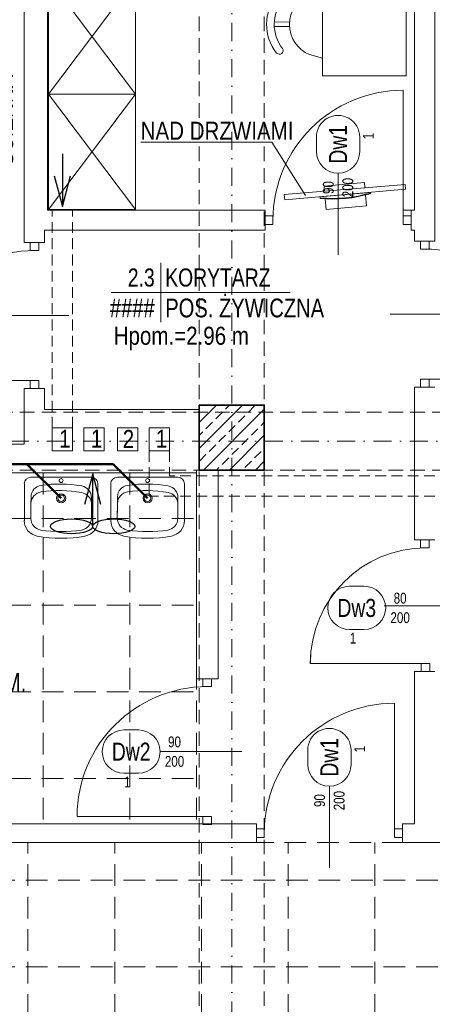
# Model space of a CAD drawing. Header units: millimetres. Extents: x -96593 to 66336, y -23969 to 7139.
# Tile 37 of 256: x -89932 to -89647, y -10626 to -9944. Entities that reach past the tile are written whole.
import ezdxf
from ezdxf.enums import TextEntityAlignment as Align

# ---------------------------------------------------------------- set-up
doc = ezdxf.new("R2010")
doc.units = ezdxf.units.MM
for name, pattern in [('DASHDOT', [1, 0.5, -0.25, 0, -0.25]), ('DASHED', [0.75, 0.5, -0.25]), ('DASHEDX2', [1.5, 1, -0.5])]:
    doc.linetypes.add(name, pattern=pattern)
for name, color, linetype, lineweight in [('BA_drz', 7, 'Continuous', 18), ('BA_KS_ist.', 34, 'Continuous', 50), ('BA_met', 7, 'Continuous', 18), ('BA_sym', 7, 'Continuous', 18), ('BA_txc', 1, 'Continuous', 18), ('BA_txs', 2, 'Continuous', 18), ('mm_went_opis', 7, 'Continuous', 15), ('PG_KONSTRUKCJA', 5, 'Continuous', 35), ('PG_OSIE', 1, 'DASHDOT', 18), ('PG_PODCIĄGI', 1, 'DASHED', 18), ('PG_PRZERYWANE_ŚREDNIE', 1, 'DASHEDX2', 18), ('PG_SZRAF', 1, 'Continuous', 18), ('PG_WIDOKOWE_CIENKIE', 1, 'Continuous', 18), ('PG_WYMIARY', 1, 'Continuous', 18), ('PG_WYPOSAŻENIE', 1, 'Continuous', 18), ('PG_ŚCIANY_DZIAŁOWE', 3, 'Continuous', 18)]:
    doc.layers.add(name, color=color, linetype=linetype, lineweight=lineweight)
doc.layers.add('BA_pom', color=6, linetype='Continuous', lineweight=18, plot=False)
doc.styles.add('BIKTS', font='bikromsw.shx', dxfattribs={"width": 0.85})
doc.styles.add('ROMANS', font='bikromsw.shx', dxfattribs={"width": 0.8})

# ---------------------------------------------------------------- blocks, each defined once
blk = doc.blocks.new('A$C652F0D4A')
at = {"layer": 'PG_SZRAF'}
h = blk.add_hatch(dxfattribs=at)
h.set_pattern_fill('ANSI33', color=256, scale=2)
h.set_pattern_definition([(45, (-7030.048, -4118.865), (-8.980256, 8.980256), []), (45, (-7021.067, -4118.865), (-8.980256, 8.980256), [6.35, -3.175])])
h.paths.add_polyline_path([(-45, 45), (0, 45), (0, 0), (-45, 0)])
at = {"layer": 'PG_KONSTRUKCJA'}
blk.add_lwpolyline([(-45, 45), (0, 45), (0, 0), (-45, 0), (-45, 45)], dxfattribs=at)
blk = doc.blocks.new('dr1h901')
at = {"color": 0}
blk.add_line((-0.5, 0), (-0.5, 1), dxfattribs=at)
blk.add_line((0, 0.3622), (0, -0.2655))
blk.add_arc((-0.5, 0), 1, 0, 90, dxfattribs=at)
blk = doc.blocks.new('A$Cf7835451')
at = {"layer": 'PG_WIDOKOWE_CIENKIE', "lineweight": 18}
for p, q in [((29.97, 50.9), (4.55, 50.9)), ((0, 4.55), (0, 46.36)), ((13.56, 46.28), (18.9, 46.36)), ((17.27, 46.25), (17.27, 46.33)), ((18.09, 46.3), (28.43, 46.46)), ((19.09, 46.31), (19.09, 46.36)), ((24.43, 46.36), (21.8, 46.36)), ((21.8, 46.36), (21.8, 46.36)), ((21.82, 46.36), (21.82, 46.36)), ((22.54, 46.36), (22.54, 46.41)), ((23.62, 46.36), (23.62, 46.38)), ((29.97, 0), (4.55, 0)), ((14.2, 4.47), (19.54, 4.55)), ((17.27, 4.51), (17.27, 4.6)), ((28.43, 4.55), (19.09, 4.55))]:
    blk.add_line(p, q, dxfattribs=at)
for centre, radius in [((14.54, 25.45), 3.18), ((14.54, 25.45), 2.27), ((2.27, 25.45), 1.36)]:
    blk.add_circle(centre, radius, dxfattribs=at)
for centre, radius, start, end in [((4.55, 46.36), 4.55, 90, 180), ((29.97, 40), 10.91, 10.24035, 90), ((13.68, 38.1), 8.18, 90.87473, 171.72059), ((18.21, 38.12), 8.18, 90.87473, 171.72059), ((28.43, 38.18), 8.18, 9.15413, 90), ((-50.54, 25.45), 92.72, 349.75965, 10.24035), ((92.84, 26.58), 88.17, 171.72059, 190.02886), ((97.37, 26.6), 88.17, 171.72059, 190.02886), ((-50.54, 25.45), 88.17, 350.84587, 9.15413), ((14.07, 12.65), 8.18, 190.02886, 270.87473), ((18.6, 12.67), 8.18, 190.02886, 264.7924), ((28.43, 12.73), 8.18, 270, 350.84587), ((29.97, 10.91), 10.91, 270, 349.75965), ((4.55, 4.55), 4.55, 180, 270)]:
    blk.add_arc(centre, radius, start, end, dxfattribs=at)
blk = doc.blocks.new('jamb')
blk.add_lwpolyline([(-0.5, -0.5), (-0.5, 0.5), (0.5, 0.5), (0.5, -0.5)], close=True)
blk = doc.blocks.new('bikmet')
blk.add_line((0, 1.65), (0, -1.65))
at = {"style": 'ROMANS', "width": 0.8}
blk.add_attdef('NRPOM', text='', height=1, dxfattribs=at).set_placement((-0.333, 0.333), align=Align.RIGHT)
blk.add_attdef('NWAPOM', (0.25, 0.333), '', height=1, dxfattribs=at)
blk.add_attdef('PODLOGA', text='', height=1.042, dxfattribs=at).set_placement((0.25, -0.333), align=Align.TOP_LEFT)
blk = doc.blocks.new('SUFITY_1_P')
at = {"layer": 'PG_PRZERYWANE_ŚREDNIE', "color": 251, "lineweight": 15, "ltscale": 15, "true_color": 0x636466}
blk.add_lwpolyline([(9850.63, -232.99), (10182.63, -232.99), (10182.63, -475.99), (9850.63, -475.99)], close=True, dxfattribs=at)
for points in [[(10076.63, -232.99), (10076.63, -475.99)], [(10136.63, -232.99), (10136.63, -475.99)], [(9850.63, -264.49), (10182.63, -264.49)], [(9850.63, -324.49), (10182.63, -324.49)], [(9850.63, -384.49), (10182.63, -384.49)], [(9850.63, -444.49), (10182.63, -444.49)], [(9748.63, -488.99), (10934.63, -488.99), (10934.63, -641.49), (11086.13, -641.49), (11086.13, -830.99), (11539.63, -830.99), (11539.63, -1195.49), (11102.13, -1195.49), (11102.13, -1142.99), (9734.63, -1142.99), (9734.63, -841.49), (9864.63, -841.49), (9864.63, -802.49), (9775.63, -802.49), (9775.63, -790.99), (9734.63, -790.99), (9734.63, -514.99), (9748.63, -514.99), (9748.63, -488.99)], [(10066.13, -788.99), (10066.13, -488.99)], [(10126.13, -788.99), (10126.13, -488.99)], [(10186.13, -788.99), (10186.13, -488.99)], [(10246.13, -788.99), (10246.13, -488.99)], [(10306.13, -788.99), (10306.13, -488.99)], [(10934.63, -514.99), (9734.63, -514.99)], [(10934.63, -574.99), (9734.63, -574.99)]]:
    blk.add_lwpolyline(points, dxfattribs=at)
blk = doc.blocks.new('symdrz')
blk.add_lwpolyline([(-10, -30, -1), (-10, 30), (10, 30, -1), (10, -30)], format="xyb", close=True)
at = {"style": 'BIKTS', "width": 0.8}
blk.add_attdef('SZERDRZ', text='', height=25, dxfattribs=at).set_placement((77.1, 8.8), align=Align.CENTER)
blk.add_attdef('SYMDRZ', text='', height=25, dxfattribs=at).set_placement((0, 0), align=Align.MIDDLE)
blk.add_attdef('WYSDRZ', text='', height=25, dxfattribs=at).set_placement((77.1, -9.5), align=Align.TOP_CENTER)
blk = doc.blocks.new('A$C819905f0')
at = {"layer": 'BA_txs', "color": 18, "true_color": 0x000000, "insert": (259.19, 90.83), "char_height": 12.5, "width": 265.5977, "attachment_point": 1, "rotation": 90, "style": 'BIKTS'}
blk.add_mtext('\\pi58.92981;LISTWA ODBOJOWA\\P\\pi95.61136; ŚCIENNA', dxfattribs=at)
blk = doc.blocks.new('A$C48367b7f')
at = {"layer": 'BA_txs', "color": 18, "true_color": 0x000000, "insert": (38.57, 90.83), "char_height": 12.5, "width": 265.5977, "attachment_point": 7, "rotation": 90, "style": 'BIKTS'}
blk.add_mtext('\\pi58.92981;LISTWA ODBOJOWA\\P\\pi95.61136; ŚCIENNA', dxfattribs=at)
blk = doc.blocks.new('A$Cc70e98f8')
at = {"layer": 'PG_WYPOSAŻENIE', "color": 18, "true_color": 0x000000}
for p, q in [((141.6, 4.14), (172.85, 35.39)), ((146.19, 30.8), (168.18, 30.73)), ((146.19, 30.8), (146.19, 8.74))]:
    blk.add_line(p, q, dxfattribs=at)
blk.add_lwpolyline([(205, 0), (205, 100), (0, 100), (0, 0)], close=True, dxfattribs=at)
blk.add_lwpolyline([(172.85, 35.39), (172.85, 95.86), (5, 95.86), (5, 4.14), (141.6, 4.14)], dxfattribs=at)
blk = doc.blocks.new('A$C5d8eeb17')
at = {"layer": 'PG_WYPOSAŻENIE', "color": 251, "true_color": 0x636466}
for p, q in [((38.75, 0), (38.75, 125)), ((38.75, 125), (96.51, 125)), ((96.51, 0), (96.51, 125)), ((29.78, 110.32), (38.75, 112.71)), ((5.34, 90.84), (15.88, 90.94)), ((5.37, 87.7), (15.91, 87.8)), ((38.75, 66.59), (30.19, 68.7)), ((29.78, 51.21), (38.75, 53.6)), ((5.34, 31.72), (15.88, 31.83)), ((5.37, 28.58), (15.91, 28.69)), ((38.75, 7.48), (30.19, 9.58)), ((96.51, 0), (38.75, 0))]:
    blk.add_line(p, q, dxfattribs=at)
for centre, radius, start, end in [((31.82, 89.53), 31.82, 141.44423, 219.67524), ((8.8, 107.44), 2.68, 328.6779, 134.21057), ((38.22, 89.59), 22.39, 112.15531, 248.96416), ((31.82, 89.53), 26.51, 141.44423, 219.67524), ((9.16, 71.17), 2.68, 226.9089, 32.44157), ((31.82, 30.41), 31.82, 141.44423, 219.67524), ((8.8, 48.32), 2.68, 328.6779, 134.21057), ((38.22, 30.47), 22.39, 112.15531, 248.96416), ((31.82, 30.41), 26.51, 141.44423, 219.67524), ((9.16, 12.05), 2.68, 226.9089, 32.44157)]:
    blk.add_arc(centre, radius, start, end, dxfattribs=at)
blk = doc.blocks.new('A$C25dec356')
at = {"layer": 'PG_WYPOSAŻENIE', "color": 251, "true_color": 0x636466}
for p, q in [((19, 84.1), (21.1, 168.1)), ((21.1, 168.1), (28.1, 167.9)), ((23.8, 0), (28.1, 167.9)), ((1.4, 112.6), (0, 56.6)), ((1.4, 112.6), (16, 112.2)), ((18.2, 119.2), (17.3, 119.2)), ((19.8, 119.1), (18.1, 49.2)), ((18.2, 119.2), (19.8, 119.1)), ((26.7, 112), (33.8, 111.8)), ((33.8, 111.8), (32.4, 55.8)), ((19, 84.1), (16.9, 0.2)), ((0, 56.6), (15.2, 56.2)), ((25.3, 56), (32.4, 55.8)), ((16.3, 49.2), (17.2, 49.2)), ((18.1, 49.2), (17.2, 49.2)), ((16.9, 0.2), (23.8, 0))]:
    blk.add_line(p, q, dxfattribs=at)
for centre, radius, start, end in [((201.3, 81.5), 187.8, 168.4159, 189.8932), ((202.3, 81.5), 187.9, 168.4197, 189.8895)]:
    blk.add_arc(centre, radius, start, end, dxfattribs=at)
blk = doc.blocks.new('A$C1835ecf6')
at = {"layer": 'PG_WYPOSAŻENIE', "color": 251, "true_color": 0x636466}
for p, q in [((64.6, 46.81), (155.26, 46.81)), ((155.26, 46.81), (178.41, 9.88))]:
    blk.add_line(p, q, dxfattribs=at)
at = {"layer": 'PG_WYPOSAŻENIE', "color": 18, "true_color": 0x000000}
for points in [[(0.77, 80), (0.77, 160), (60.77, 160), (60.77, 80), (0.77, 80), (60.77, 160), (0.77, 160), (60.77, 80)], [(0.77, 0), (0.77, 80), (60.77, 80), (60.77, 0), (0.77, 0), (60.77, 80), (0.77, 80), (60.77, 0)]]:
    blk.add_lwpolyline(points, dxfattribs=at)
at = {"color": 18, "lineweight": 30, "true_color": 0x000000, "xscale": 0.4999999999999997, "yscale": 0.4999999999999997, "zscale": 0.4999999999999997, "rotation": 96.3366558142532}
blk.add_blockref('A$C25dec356', (248.74, 5.69), dxfattribs=at)
at = {"layer": 'PG_PRZERYWANE_ŚREDNIE', "color": 4, "xscale": -1, "rotation": 270}
for p in [(0, 227.97), (148, 227.97)]:
    blk.add_blockref('A$Cc70e98f8', p, dxfattribs=at)
at = {"layer": 'PG_WYMIARY', "color": 18, "true_color": 0x000000, "xscale": -1, "rotation": 180}
blk.add_blockref('A$C5d8eeb17', (151.49, 217.7), dxfattribs=at)
at = {"layer": 'BA_txs', "color": 18, "true_color": 0x000000, "char_height": 12.5, "width": 265.5977, "attachment_point": 3, "rotation": 90, "style": 'BIKTS'}
for insert in [(7.39, 461.69), (206.95, 461.69), (206.95, 285.08)]:
    blk.add_mtext('LISTWA ODBOJOWA\\P ŚCIENNA', dxfattribs=dict(at, insert=insert))
blk = doc.blocks.new('A$C19ebea96')
at = {"layer": 'PG_WIDOKOWE_CIENKIE', "color": 40, "true_color": 0xf8d731}
for points in [[(242.32, -15.76), (256.32, -15.76), (256.32, -31.76), (242.32, -31.76)], [(264.19, -15.76), (278.19, -15.76), (278.19, -31.76), (264.19, -31.76)], [(301.44, -15.76), (287.44, -15.76), (287.44, -31.76), (301.44, -31.76)], [(323.32, -15.76), (309.32, -15.76), (309.32, -31.76), (323.32, -31.76)]]:
    blk.add_lwpolyline(points, close=True, dxfattribs=at)
blk = doc.blocks.new('A$C6458b610')
at = {"layer": 'mm_went_opis', "color": 40, "lineweight": 30, "true_color": 0xf8d731}
for points in [[(34.89, 20.29), (29.19, 41.54), (23.49, 20.29)], [(29.19, 5.09), (29.19, 41.54)]]:
    blk.add_lwpolyline(points, dxfattribs=at)
for centre in [(14.59, 5.09), (43.78, 5.09)]:
    blk.add_ellipse(centre, major_axis=(-14.59, 0), ratio=0.348878, dxfattribs=at)
blk = doc.blocks.new('A$C5DA075D8')
at = {"layer": 'BA_met', "color": 252}
blk.add_lwpolyline([(1317.84, 2095.67), (1441.64, 2095.67)], dxfattribs=at)
at = {"layer": 'mm_went_opis', "color": 252, "linetype": 'DASHED', "lineweight": 15, "ltscale": 15}
for p, q in [((1277.16, 2002), (1277.16, 2152.76)), ((1291.16, 2002), (1291.16, 2152.76)), ((1344.16, 1986), (1344.16, 1954.72)), ((1358.16, 1986), (1358.16, 1968.72)), ((1541.84, 1968.72), (1358.16, 1968.72)), ((1541.84, 1954.72), (1344.16, 1954.72))]:
    blk.add_line(p, q, dxfattribs=at)
at = {"layer": 'mm_went_opis', "color": 252, "lineweight": 30}
for points in [[(1284.17, 2191.74), (1284.17, 2155.29)], [(1278.48, 2176.55), (1284.17, 2155.29), (1289.87, 2176.55)]]:
    blk.add_lwpolyline(points, dxfattribs=at)
at = {"layer": 'PG_OSIE', "color": 252, "ltscale": 25}
for points in [[(1401.34, 2784.36), (1401.34, 0)], [(696.17, 1992.76), (2976.42, 1992.76)]]:
    blk.add_lwpolyline(points, dxfattribs=at)
at = {"layer": 'PG_PODCIĄGI', "color": 252, "ltscale": 20}
for points in [[(1378.84, 2631.76), (1378.84, 157.76)], [(1423.84, 2631.76), (1423.84, 157.76)], [(924.84, 2012.76), (2778.84, 2012.76)], [(924.84, 1972.76), (2778.84, 1972.76)]]:
    blk.add_lwpolyline(points, dxfattribs=at)
at = {"layer": 'PG_ŚCIANY_DZIAŁOWE', "color": 252}
for points in [[(1257.84, 2625.76), (1273.84, 2625.76), (1273.84, 2152.76), (1424.34, 2152.76), (1424.34, 2138.76), (1271.84, 2138.76), (1271.84, 2130.26), (1257.84, 2130.26), (1257.84, 2625.76)], [(1525.34, 2152.76), (1525.34, 2138.76), (1527.84, 2138.76), (1527.84, 2131.26), (1541.84, 2131.26), (1541.84, 2625.76), (1527.84, 2625.76), (1527.84, 2152.76), (1519.84, 2152.76)], [(1541.84, 1924.33), (1527.84, 1924.33), (1527.84, 2030.26), (1541.84, 2030.26)], [(2128.84, 1714.76), (1519.34, 1714.76), (1519.34, 1727.76), (1527.84, 1727.76), (1527.84, 1833.33), (1541.84, 1833.33)], [(969.84, 2017.76), (1034.84, 2017.76), (1034.84, 1990.76), (1257.84, 1990.76), (1257.84, 2029.26), (1271.84, 2029.26), (1271.84, 2014.76), (1378.84, 2014.76), (1378.84, 1972.76), (1376.84, 1972.76), (1376.84, 1970.76), (1044.84, 1970.76), (1044.84, 1968.76), (969.84, 1968.76), (969.84, 2017.76)], [(942.84, 1714.76), (1418.34, 1714.76), (1418.34, 1727.76), (1391.84, 1727.76), (1376.84, 1727.76), (1044.84, 1727.76), (1028.34, 1727.76), (942.84, 1727.76), (942.84, 1714.76)]]:
    blk.add_lwpolyline(points, dxfattribs=at)
blk.add_lwpolyline([(1391.84, 1972.76), (1376.84, 1972.76), (1376.84, 1828.26), (1391.84, 1828.26)], close=True, dxfattribs=at)
at = {"color": 252}
for name, p in [('A$C19ebea96', (1034.84, 2017.76)), ('A$C6458b610', (1275.93, 1928.68))]:
    blk.add_blockref(name, p, dxfattribs=at)
at = {"layer": 'BA_drz', "color": 252}
for name, p, xscale, yscale, zscale in [('dr1h901', (1474.84, 2145.76), -90, 89.99999999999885, -90), ('jamb', (1427.09, 2145.76), -5.5, 5.999999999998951, 5.5), ('jamb', (1522.59, 2145.76), -5.5, 5.999999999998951, 5.5), ('dr1h901', (1468.84, 1721.26), -90, 89.99999999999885, -90), ('jamb', (1421.09, 1721.26), -5.5, 5.999999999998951, 5.5), ('jamb', (1516.59, 1721.26), -5.5, 5.999999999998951, 5.5)]:
    blk.add_blockref(name, p, dxfattribs=dict(at, xscale=xscale, yscale=yscale, zscale=zscale))
for name, p, xscale, yscale, zscale, rotation in [('jamb', (1264.84, 2127.51), -5.5, 5.999999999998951, 5.5, 270), ('jamb', (1534.84, 2128.51), -5.5, 5.999999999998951, 5.5, 270), ('dr1h901', (1264.84, 2079.76), 90, 90, -90, 90.00000000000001), ('dr1h901', (1534.84, 2080.76), -90, 89.99999999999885, -90, 270), ('jamb', (1264.84, 2032.01), -5.5, 5.999999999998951, 5.5, 90), ('jamb', (1534.84, 2033.01), -5.5, 5.999999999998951, 5.5, 90), ('jamb', (1534.84, 1921.58), -5.5, 5.999999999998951, 5.5, 270), ('dr1h901', (1535.68, 1878.83), 79.99798632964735, 79.99798632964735, -79.99798632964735, 90.00000000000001), ('jamb', (1535.44, 1836.08), -5.5, 5.999999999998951, 5.5, 270), ('jamb', (1384.34, 1825.51), -5.5, 5.999999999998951, 5.5, 270), ('dr1h901', (1384.34, 1777.76), 90, 90, -90, 90.00000000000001), ('jamb', (1384.34, 1730.01), -5.5, 5.999999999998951, 5.5, 90)]:
    blk.add_blockref(name, p, dxfattribs=dict(at, xscale=xscale, yscale=yscale, zscale=zscale, rotation=rotation))
at = {"layer": 'BA_met', "color": 252}
ref = blk.add_blockref('bikmet', (1352.19, 2095.67), dxfattribs=dict(at, xscale=12.5, yscale=12.5, zscale=12.5))
ref.add_attrib('NRPOM', ' 2.3', dxfattribs={"layer": '0', "height": 12.5, "style": 'ROMANS', "width": 0.8}).set_placement((1348.03, 2099.84), align=Align.RIGHT)
ref.add_attrib('NWAPOM', 'KORYTARZ', (1355.32, 2099.84), dxfattribs={"layer": '0', "height": 12.5, "style": 'ROMANS', "width": 0.8})
ref.add_attrib('RAREA', '####', dxfattribs={"layer": '0', "height": 13.021, "style": 'ROMANS', "width": 0.8}).set_placement((1348.03, 2091.5), align=Align.TOP_RIGHT)
ref.add_attrib('PODLOGA', 'POS. ŻYWICZNA', dxfattribs={"layer": '0', "height": 13.0208, "style": 'ROMANS', "width": 0.8}).set_placement((1355.32, 2091.5), align=Align.TOP_LEFT)
ref = blk.add_blockref('bikmet', (1150.03, 1836.44), dxfattribs=dict(at, xscale=12.5, yscale=12.5, zscale=12.5))
ref.add_attrib('NRPOM', ' 2.4', dxfattribs={"layer": '0', "height": 12.5, "style": 'ROMANS', "width": 0.8}).set_placement((1145.86, 1840.61), align=Align.RIGHT)
ref.add_attrib('NWAPOM', 'ŁAZIENKA', (1153.16, 1840.61), dxfattribs={"layer": '0', "height": 12.5, "style": 'ROMANS', "width": 0.8})
ref.add_attrib('RAREA', '####', dxfattribs={"layer": '0', "height": 13.021, "style": 'ROMANS', "width": 0.8}).set_placement((1145.86, 1832.27), align=Align.TOP_RIGHT)
ref.add_attrib('PODLOGA', 'PŁYTKI CERAM.', dxfattribs={"layer": '0', "height": 13.0208, "style": 'ROMANS', "width": 0.8}).set_placement((1153.16, 1832.27), align=Align.TOP_LEFT)
at = {"layer": 'BA_sym', "color": 252}
ref = blk.add_blockref('symdrz', (1474.84, 2198.35), dxfattribs=dict(at, xscale=0.5000000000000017, yscale=0.5000000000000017, zscale=0.5000000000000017, rotation=90.00000472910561))
ref.add_attrib('Symdrz', 'Dw1', dxfattribs={"height": 12.5, "rotation": 90, "style": 'BIKTS', "width": 0.8}).set_placement((1474.84, 2198.35), align=Align.MIDDLE_CENTER)
ref.add_attrib('Szerdrz', '90', dxfattribs={"layer": 'BA_txc', "height": 7.5, "rotation": 90, "style": 'BIKTS', "width": 0.8}).set_placement((1468.09, 2168.35), align=Align.MIDDLE_CENTER)
ref.add_attrib('Wysdrz', '200', dxfattribs={"layer": 'BA_txc', "height": 7.5, "rotation": 90, "style": 'BIKTS', "width": 0.8}).set_placement((1481.59, 2168.35), align=Align.MIDDLE_CENTER)
ref.add_attrib('Sztuk', '1', (1499.59, 2201.78), dxfattribs={"layer": 'BA_pom', "height": 7.5, "rotation": 90, "style": 'BIKTS', "width": 0.8})
ref = blk.add_blockref('symdrz', (1487.79, 1877.29), dxfattribs=dict(at, xscale=-0.5000000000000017, yscale=0.5000000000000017, zscale=0.5000000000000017, rotation=359.9999952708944))
ref.add_attrib('Symdrz', 'Dw3', dxfattribs={"height": 12.5, "rotation": 360, "style": 'BIKTS', "width": 0.8}).set_placement((1487.79, 1877.29), align=Align.MIDDLE_CENTER)
ref.add_attrib('Szerdrz', '80', dxfattribs={"layer": 'BA_txc', "height": 7.5, "rotation": 360, "style": 'BIKTS', "width": 0.8}).set_placement((1517.79, 1884.04), align=Align.MIDDLE_CENTER)
ref.add_attrib('Wysdrz', '200', dxfattribs={"layer": 'BA_txc', "height": 7.5, "rotation": 360, "style": 'BIKTS', "width": 0.8}).set_placement((1517.79, 1870.54), align=Align.MIDDLE_CENTER)
ref.add_attrib('Sztuk', '1', (1482.93, 1852.54), dxfattribs={"layer": 'BA_pom', "height": 7.5, "rotation": 360, "style": 'BIKTS', "width": 0.8})
ref = blk.add_blockref('symdrz', (1468.84, 1773.85), dxfattribs=dict(at, xscale=0.5000000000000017, yscale=0.5000000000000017, zscale=0.5000000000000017, rotation=90.00000472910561))
ref.add_attrib('Symdrz', 'Dw1', dxfattribs={"height": 12.5, "rotation": 90, "style": 'BIKTS', "width": 0.8}).set_placement((1468.84, 1773.85), align=Align.MIDDLE_CENTER)
ref.add_attrib('Szerdrz', '90', dxfattribs={"layer": 'BA_txc', "height": 7.5, "rotation": 90, "style": 'BIKTS', "width": 0.8}).set_placement((1462.09, 1743.85), align=Align.MIDDLE_CENTER)
ref.add_attrib('Wysdrz', '200', dxfattribs={"layer": 'BA_txc', "height": 7.5, "rotation": 90, "style": 'BIKTS', "width": 0.8}).set_placement((1475.59, 1743.85), align=Align.MIDDLE_CENTER)
ref.add_attrib('Sztuk', '1', (1493.59, 1777.28), dxfattribs={"layer": 'BA_pom', "height": 7.5, "rotation": 90, "style": 'BIKTS', "width": 0.8})
ref = blk.add_blockref('symdrz', (1331.74, 1777.76), dxfattribs=dict(at, xscale=-0.5000000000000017, yscale=0.5000000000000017, zscale=0.5000000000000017, rotation=359.9999952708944))
ref.add_attrib('Symdrz', 'Dw2', dxfattribs={"height": 12.5, "rotation": 360, "style": 'BIKTS', "width": 0.8}).set_placement((1331.74, 1777.76), align=Align.MIDDLE_CENTER)
ref.add_attrib('Szerdrz', '90', dxfattribs={"layer": 'BA_txc', "height": 7.5, "rotation": 360, "style": 'BIKTS', "width": 0.8}).set_placement((1361.74, 1784.51), align=Align.MIDDLE_CENTER)
ref.add_attrib('Wysdrz', '200', dxfattribs={"layer": 'BA_txc', "height": 7.5, "rotation": 360, "style": 'BIKTS', "width": 0.8}).set_placement((1361.74, 1771.01), align=Align.MIDDLE_CENTER)
ref.add_attrib('Sztuk', '1', (1326.89, 1753.01), dxfattribs={"layer": 'BA_pom', "height": 7.5, "rotation": 360, "style": 'BIKTS', "width": 0.8})
at = {"layer": 'PG_KONSTRUKCJA', "color": 252}
blk.add_blockref('A$C652F0D4A', (1423.84, 1972.76), dxfattribs=at)
at = {"layer": 'PG_PRZERYWANE_ŚREDNIE', "color": 252}
for name, p in [('A$C819905f0', (957.53, 1993.03)), ('A$C48367b7f', (1541.84, 1992.31)), ('A$C1835ecf6', (1273.9, 2153.07)), ('SUFITY_1_P', (-8805.78, 2203.75))]:
    blk.add_blockref(name, p, dxfattribs=at)
at = {"layer": 'PG_WIDOKOWE_CIENKIE', "color": 252, "lineweight": 30, "xscale": -1, "rotation": 90}
for p in [(1308.75, 1967.74), (1368.56, 1967.74)]:
    blk.add_blockref('A$Cf7835451', p, dxfattribs=at)
at = {"layer": 'BA_txs', "color": 252, "style": 'BIKTS', "width": 0.85}
blk.add_text('Hpom.=2.96 m', height=12.5, dxfattribs=at).set_placement((1319.65, 2059.49))
at = {"layer": 'BA_txs', "color": 252, "insert": (1262.15, 2201.46), "char_height": 12.5, "width": 265.5977, "attachment_point": 7, "style": 'BIKTS'}
blk.add_mtext('\\pi76.13219;NAD DRZWIAMI', dxfattribs=at)
at = {"layer": 'mm_went_opis', "color": 252, "lineweight": 30, "style": 'BIKTS', "width": 0.85}
for s, p in [('1', (1281.92, 1988.19)), ('1', (1303.9, 1988.19)), ('2', (1325.91, 1988.01)), ('1', (1348.79, 1988.19))]:
    blk.add_text(s, height=12.5, dxfattribs=at).set_placement(p)

msp = doc.modelspace()

# ---------------------------------------------------------------- linework, layer by layer
at = {"layer": 'BA_KS_ist.', "color": 30, "linetype": 'Continuous', "ltscale": 25}
for p, q in [((-90150.3, -10252.17), (-89867.4, -10252.17)), ((-89903.5, -10275.89), (-89927.21, -10252.17)), ((-89843.69, -10275.89), (-89867.4, -10252.17))]:
    msp.add_line(p, q, dxfattribs=at)
at = {"layer": 'BA_met', "color": 252}
msp.add_lwpolyline([(-89868.95, -10133.41), (-89745.15, -10133.41)], dxfattribs=at)

# ---------------------------------------------------------------- block references
at = {"layer": 'BA_drz', "color": 252}
for name, p, xscale, yscale, zscale in [('dr1h901', (-89711.95, -10083.32), -90, 89.99999999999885, -90), ('jamb', (-89759.7, -10083.32), -5.5, 5.999999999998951, 5.5), ('jamb', (-89664.2, -10083.32), -5.5, 5.999999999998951, 5.5), ('dr1h901', (-89717.95, -10507.82), -90, 89.99999999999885, -90), ('jamb', (-89765.7, -10507.82), -5.5, 5.999999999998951, 5.5), ('jamb', (-89670.2, -10507.82), -5.5, 5.999999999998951, 5.5)]:
    msp.add_blockref(name, p, dxfattribs=dict(at, xscale=xscale, yscale=yscale, zscale=zscale))
for name, p, xscale, yscale, zscale, rotation in [('jamb', (-89651.95, -10100.57), -5.5, 5.999999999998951, 5.5, 270), ('dr1h901', (-89921.95, -10149.32), 90, 90, -90, 90.00000000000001), ('jamb', (-89921.95, -10101.57), -5.5, 5.999999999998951, 5.5, 270), ('dr1h901', (-89651.95, -10148.32), -90, 89.99999999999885, -90, 270), ('jamb', (-89921.95, -10197.07), -5.5, 5.999999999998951, 5.5, 89.99999999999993), ('jamb', (-89651.95, -10196.07), -5.5, 5.999999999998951, 5.5, 89.99999999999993), ('jamb', (-89651.95, -10307.5), -5.5, 5.999999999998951, 5.5, 270), ('dr1h901', (-89651.12, -10350.25), 79.99798632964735, 79.99798632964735, -79.99798632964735, 90.00000000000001), ('jamb', (-89651.36, -10393), -5.5, 5.999999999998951, 5.5, 270), ('jamb', (-89802.45, -10403.57), -5.5, 5.999999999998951, 5.5, 270), ('dr1h901', (-89802.45, -10451.32), 90, 90, -90, 90.00000000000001), ('jamb', (-89802.45, -10499.07), -5.5, 5.999999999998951, 5.5, 89.99999999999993)]:
    msp.add_blockref(name, p, dxfattribs=dict(at, xscale=xscale, yscale=yscale, zscale=zscale, rotation=rotation))
at = {"layer": 'BA_met', "color": 252}
ref = msp.add_blockref('bikmet', (-89834.6, -10133.41), dxfattribs=dict(at, xscale=12.5, yscale=12.5, zscale=12.5))
ref.add_attrib('NRPOM', ' 2.3', dxfattribs={"layer": '0', "height": 12.5, "style": 'ROMANS', "width": 0.8}).set_placement((-89838.77, -10129.24), align=Align.RIGHT)
ref.add_attrib('NWAPOM', 'KORYTARZ', (-89831.48, -10129.24), dxfattribs={"layer": '0', "height": 12.5, "style": 'ROMANS', "width": 0.8})
ref.add_attrib('RAREA', '####', dxfattribs={"layer": '0', "height": 13.021, "style": 'ROMANS', "width": 0.8}).set_placement((-89838.77, -10137.58), align=Align.TOP_RIGHT)
ref.add_attrib('PODLOGA', 'POS. ŻYWICZNA', dxfattribs={"layer": '0', "height": 13.0208, "style": 'ROMANS', "width": 0.8}).set_placement((-89831.48, -10137.58), align=Align.TOP_LEFT)
ref = msp.add_blockref('bikmet', (-90036.76, -10392.64), dxfattribs=dict(at, xscale=12.5, yscale=12.5, zscale=12.5))
ref.add_attrib('NRPOM', ' 2.4', dxfattribs={"layer": '0', "height": 12.5, "style": 'ROMANS', "width": 0.8}).set_placement((-90040.93, -10388.47), align=Align.RIGHT)
ref.add_attrib('NWAPOM', 'ŁAZIENKA', (-90033.64, -10388.47), dxfattribs={"layer": '0', "height": 12.5, "style": 'ROMANS', "width": 0.8})
ref.add_attrib('RAREA', '####', dxfattribs={"layer": '0', "height": 13.021, "style": 'ROMANS', "width": 0.8}).set_placement((-90040.93, -10396.8), align=Align.TOP_RIGHT)
ref.add_attrib('PODLOGA', 'PŁYTKI CERAM.', dxfattribs={"layer": '0', "height": 13.0208, "style": 'ROMANS', "width": 0.8}).set_placement((-90033.64, -10396.8), align=Align.TOP_LEFT)
at = {"layer": 'BA_sym', "color": 252}
ref = msp.add_blockref('symdrz', (-89711.95, -10030.72), dxfattribs=dict(at, xscale=0.5000000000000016, yscale=0.5000000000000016, zscale=0.5000000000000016, rotation=90.00000472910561))
ref.add_attrib('Symdrz', 'Dw1', dxfattribs={"height": 12.5, "rotation": 90, "style": 'BIKTS', "width": 0.8}).set_placement((-89711.95, -10030.72), align=Align.MIDDLE_CENTER)
ref.add_attrib('Szerdrz', '90', dxfattribs={"layer": 'BA_txc', "height": 7.5, "rotation": 90, "style": 'BIKTS', "width": 0.8}).set_placement((-89718.7, -10060.72), align=Align.MIDDLE_CENTER)
ref.add_attrib('Wysdrz', '200', dxfattribs={"layer": 'BA_txc', "height": 7.5, "rotation": 90, "style": 'BIKTS', "width": 0.8}).set_placement((-89705.2, -10060.72), align=Align.MIDDLE_CENTER)
ref.add_attrib('Sztuk', '1', (-89687.2, -10027.29), dxfattribs={"layer": 'BA_pom', "height": 7.5, "rotation": 90, "style": 'BIKTS', "width": 0.8})
ref = msp.add_blockref('symdrz', (-89699, -10351.79), dxfattribs=dict(at, xscale=-0.5000000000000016, yscale=0.5000000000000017, zscale=0.5000000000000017, rotation=359.9999952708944))
ref.add_attrib('Symdrz', 'Dw3', dxfattribs={"height": 12.5, "rotation": 360, "style": 'BIKTS', "width": 0.8}).set_placement((-89699, -10351.79), align=Align.MIDDLE_CENTER)
ref.add_attrib('Szerdrz', '80', dxfattribs={"layer": 'BA_txc', "height": 7.5, "rotation": 360, "style": 'BIKTS', "width": 0.8}).set_placement((-89669, -10345.04), align=Align.MIDDLE_CENTER)
ref.add_attrib('Wysdrz', '200', dxfattribs={"layer": 'BA_txc', "height": 7.5, "rotation": 360, "style": 'BIKTS', "width": 0.8}).set_placement((-89669, -10358.54), align=Align.MIDDLE_CENTER)
ref.add_attrib('Sztuk', '1', (-89703.86, -10376.54), dxfattribs={"layer": 'BA_pom', "height": 7.5, "rotation": 360, "style": 'BIKTS', "width": 0.8})
ref = msp.add_blockref('symdrz', (-89855.05, -10451.32), dxfattribs=dict(at, xscale=-0.5000000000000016, yscale=0.5000000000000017, zscale=0.5000000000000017, rotation=359.9999952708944))
ref.add_attrib('Symdrz', 'Dw2', dxfattribs={"height": 12.5, "rotation": 360, "style": 'BIKTS', "width": 0.8}).set_placement((-89855.05, -10451.32), align=Align.MIDDLE_CENTER)
ref.add_attrib('Szerdrz', '90', dxfattribs={"layer": 'BA_txc', "height": 7.5, "rotation": 360, "style": 'BIKTS', "width": 0.8}).set_placement((-89825.05, -10444.57), align=Align.MIDDLE_CENTER)
ref.add_attrib('Wysdrz', '200', dxfattribs={"layer": 'BA_txc', "height": 7.5, "rotation": 360, "style": 'BIKTS', "width": 0.8}).set_placement((-89825.05, -10458.07), align=Align.MIDDLE_CENTER)
ref.add_attrib('Sztuk', '1', (-89859.91, -10476.07), dxfattribs={"layer": 'BA_pom', "height": 7.5, "rotation": 360, "style": 'BIKTS', "width": 0.8})
ref = msp.add_blockref('symdrz', (-89717.95, -10455.22), dxfattribs=dict(at, xscale=0.5000000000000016, yscale=0.5000000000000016, zscale=0.5000000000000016, rotation=90.00000472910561))
ref.add_attrib('Symdrz', 'Dw1', dxfattribs={"height": 12.5, "rotation": 90, "style": 'BIKTS', "width": 0.8}).set_placement((-89717.95, -10455.22), align=Align.MIDDLE_CENTER)
ref.add_attrib('Szerdrz', '90', dxfattribs={"layer": 'BA_txc', "height": 7.5, "rotation": 90, "style": 'BIKTS', "width": 0.8}).set_placement((-89724.7, -10485.22), align=Align.MIDDLE_CENTER)
ref.add_attrib('Wysdrz', '200', dxfattribs={"layer": 'BA_txc', "height": 7.5, "rotation": 90, "style": 'BIKTS', "width": 0.8}).set_placement((-89711.2, -10485.22), align=Align.MIDDLE_CENTER)
ref.add_attrib('Sztuk', '1', (-89693.2, -10451.79), dxfattribs={"layer": 'BA_pom', "height": 7.5, "rotation": 90, "style": 'BIKTS', "width": 0.8})
at = {"layer": 'mm_went_opis', "color": 2, "lineweight": 60}
msp.add_blockref('A$C5DA075D8', (-91186.79, -12229.08), dxfattribs=at)

# ---------------------------------------------------------------- texts
at = {"layer": 'BA_txs', "color": 252, "style": 'BIKTS', "width": 0.85}
msp.add_text('Hpom.=2.96 m', height=12.5, dxfattribs=at).set_placement((-89867.15, -10169.58))
at = {"layer": 'BA_txs', "color": 252, "insert": (-89924.64, -10027.61), "char_height": 12.5, "width": 265.5977, "attachment_point": 7, "style": 'BIKTS'}
msp.add_mtext('\\pi76.13219;NAD DRZWIAMI', dxfattribs=at)

doc.saveas('drawing.dxf')
